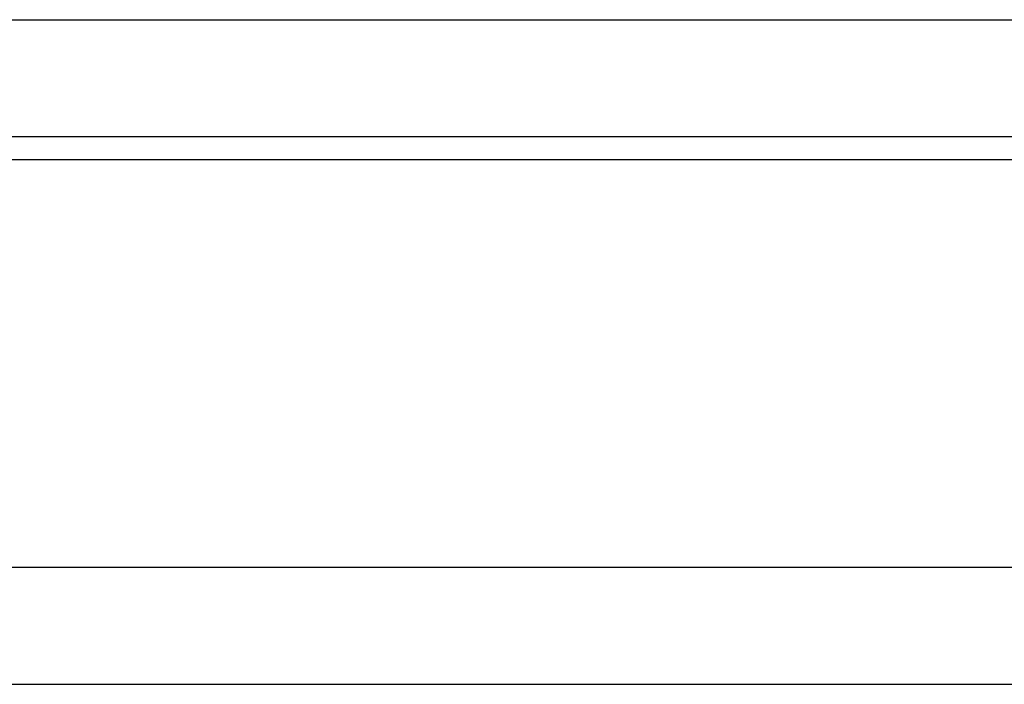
# Model space of a CAD drawing. Header units: millimetres. Extents: x 51 to 427, y -179 to -56.
# Tile 25 of 53: x 295 to 308, y -159 to -150. Entities that reach past the tile are written whole.
import ezdxf

# ---------------------------------------------------------------- set-up
doc = ezdxf.new("R2010")
doc.units = ezdxf.units.MM
doc.header["$LTSCALE"] = 0.15
doc.layers.add('2', color=7, linetype='CONTINUOUS', true_color=0xffffff)
doc.layers.add('OUT', color=3, linetype='CONTINUOUS')

msp = doc.modelspace()

# ---------------------------------------------------------------- linework, layer by layer
at = {"layer": '2', "color": 0, "linetype": 'Continuous'}
msp.add_line((224.267, -152.05), (427.053, -152.05), dxfattribs=at)
at = {"layer": 'OUT', "color": 0}
for p, q in [((269.903, -150.26), (339.203, -150.26)), ((339.203, -151.76), (269.903, -151.76)), ((225.476, -157.26), (427.053, -157.26)), ((182.053, -158.76), (427.053, -158.76))]:
    msp.add_line(p, q, dxfattribs=at)

doc.saveas('drawing.dxf')
